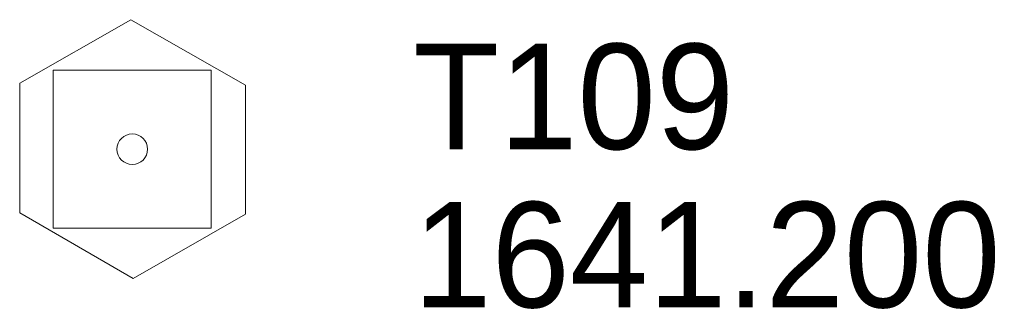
# Model space of a CAD drawing. Header units: feet. Extents: x 387481 to 389859, y 107000 to 108506.
# Tile 8 of 9: x 389614 to 389670, y 107869 to 107885. Entities that reach past the tile are written whole.
import ezdxf

# ---------------------------------------------------------------- set-up
doc = ezdxf.new("R2010")
doc.units = ezdxf.units.FT
doc.header["$MEASUREMENT"] = 0
doc.layers.add('E_MAP_Control', color=251, linetype='Continuous', lineweight=0)
doc.styles.add('Style-IGR_FONT_0', font='IGR_FONT_0.shx')

# ---------------------------------------------------------------- blocks, each defined once
blk = doc.blocks.new('TP')
at = {"layer": 'E_MAP_Control', "color": 161, "linetype": 'Continuous', "lineweight": 0, "flags": 128}
for points in [[(-6.414, 3.763), (-6.414, -3.628), (0.046, -7.355), (6.443, -3.69), (6.443, 3.639), (-0.079, 7.365)], [(-4.5, -4.5), (-4.5, 4.5), (4.5, 4.5), (4.5, -4.5)]]:
    blk.add_lwpolyline(points, close=True, dxfattribs=at)
at = {"layer": 'E_MAP_Control', "color": 161, "linetype": 'Continuous', "lineweight": 0}
blk.add_circle((0, 0), 0.871, dxfattribs=at)

msp = doc.modelspace()

# ---------------------------------------------------------------- block references
at = {"layer": 'E_MAP_Control', "color": 161, "linetype": 'Continuous', "lineweight": 0}
msp.add_blockref('TP', (389620.16, 107878.036), dxfattribs=at)

# ---------------------------------------------------------------- texts
at = {"layer": 'E_MAP_Control', "color": 161, "linetype": 'Continuous', "lineweight": 0, "style": 'Style-IGR_FONT_0'}
for s, p in [('T109', (389636.16, 107878.036)), ('1641.200', (389636.16, 107869.036))]:
    msp.add_text(s, height=6, dxfattribs=at).set_placement(p)

doc.saveas('drawing.dxf')
